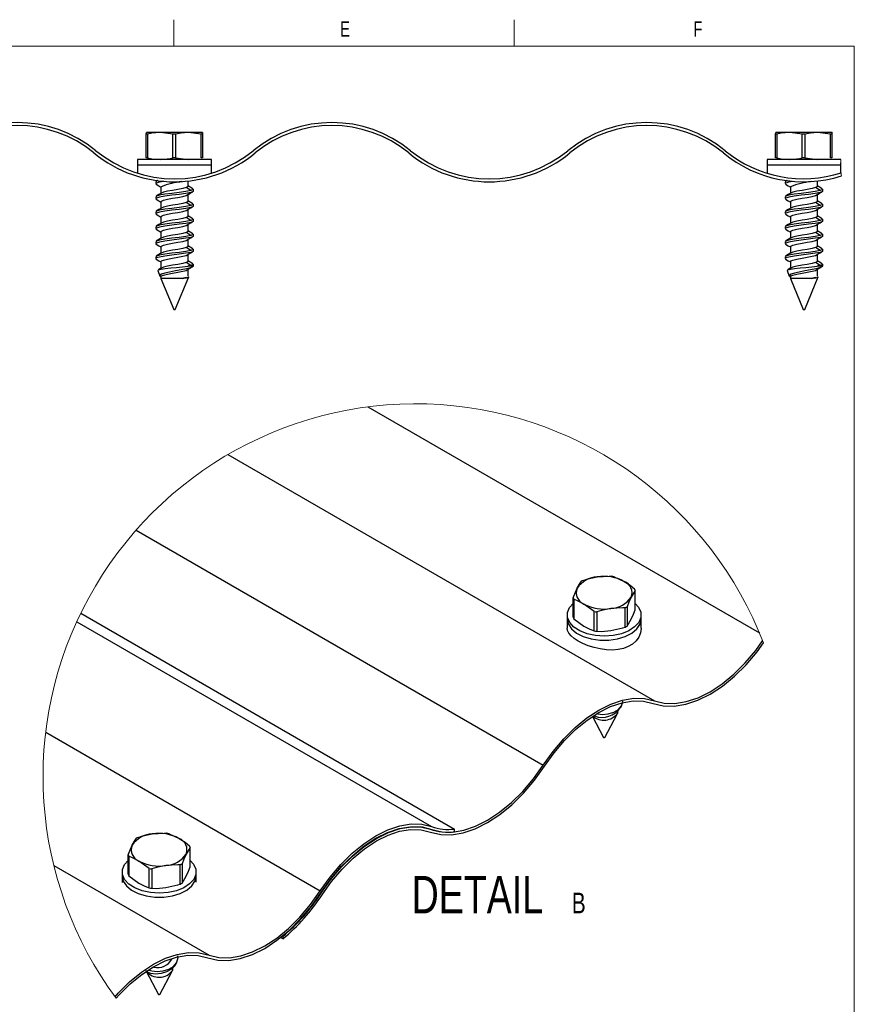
# Model space of a CAD drawing. Header units: inches. Extents: x -14.6 to 29, y 0.4 to 25.5.
# Tile 8 of 12: x 8.7 to 14.3, y 4.1 to 10.7. Entities that reach past the tile are written whole.
import ezdxf

# ---------------------------------------------------------------- set-up
doc = ezdxf.new("R2010")
doc.units = ezdxf.units.IN
doc.header["$MEASUREMENT"] = 0
doc.layers.add('FORMAT', color=7, linetype='Continuous')
doc.styles.add('SLDTEXTSTYLE0', font='TXT', dxfattribs={"width": 0.7})
doc.styles.add('SLDTEXTSTYLE3', font='TXT', dxfattribs={"width": 0.75})

# ---------------------------------------------------------------- blocks, each defined once
blk = doc.blocks.new('SW_NOTE_4')
at = {"layer": 'FORMAT', "color": 0, "attachment_point": 2, "style": 'SLDTEXTSTYLE3'}
for s, insert, char_height in [('DETAIL', (0.5117, 0.3223), 0.25), ('B', (1.1885, 0.2105), 0.1378)]:
    blk.add_mtext(s, dxfattribs=dict(at, insert=insert, char_height=char_height))

msp = doc.modelspace()

# ---------------------------------------------------------------- linework, layer by layer
at = {"color": 7, "linetype": 'Continuous', "lineweight": 18}
for p, q in [((9.70958494, 10.69394495), (9.70958494, 10.51707317)), ((11.98041827, 10.69394495), (11.98041827, 10.51707317)), ((14.2512516, 10.51707317), (0.6262516, 10.51707317)), ((14.2512516, 10.51707317), (14.2512516, 0.51707317))]:
    msp.add_line(p, q, dxfattribs=at)
at = {"color": 7, "linetype": 'Continuous', "lineweight": 25}
for p, q in [((9.52603318, 9.93012277), (9.52757081, 9.94131712)), ((9.53477881, 9.93012277), (9.52603318, 9.93012277)), ((9.52603318, 9.77151145), (9.52603318, 9.93012277)), ((9.618758, 9.94131712), (9.52757081, 9.94131712)), ((9.53477881, 9.93012277), (9.53477881, 9.77151145)), ((9.80623514, 9.94131712), (9.618758, 9.94131712)), ((9.72071802, 9.93012277), (9.70273748, 9.93012277)), ((9.70273748, 9.77151145), (9.70273748, 9.93012277)), ((9.72071802, 9.93012277), (9.72071802, 9.77151145)), ((9.89175197, 9.93012277), (9.80623514, 9.94131712)), ((9.90252451, 9.94131712), (9.80623514, 9.94131712)), ((9.89175197, 9.77151145), (9.89175197, 9.93012277)), ((9.90098687, 9.93012277), (9.89175197, 9.93012277)), ((9.90098687, 9.93012277), (9.90098687, 9.77151145)), ((9.90406214, 9.93012277), (9.90252451, 9.94131712)), ((9.90406214, 9.77151145), (9.90406214, 9.93012277)), ((13.7260334, 9.93012277), (13.72757104, 9.94131712)), ((13.73477874, 9.93012277), (13.7260334, 9.93012277)), ((13.7260334, 9.77151145), (13.7260334, 9.93012277)), ((13.81875793, 9.94131712), (13.72757104, 9.94131712)), ((13.73477874, 9.93012277), (13.73477874, 9.77151145)), ((14.00623507, 9.94131712), (13.81875793, 9.94131712)), ((13.92071825, 9.93012277), (13.90273771, 9.93012277)), ((13.90273771, 9.77151145), (13.90273771, 9.93012277)), ((13.92071825, 9.93012277), (13.92071825, 9.77151145)), ((14.0917519, 9.93012277), (14.00623507, 9.94131712)), ((14.10252474, 9.94131712), (14.00623507, 9.94131712)), ((14.0917519, 9.77151145), (14.0917519, 9.93012277)), ((14.1009871, 9.93012277), (14.0917519, 9.93012277)), ((14.1009871, 9.93012277), (14.1009871, 9.77151145)), ((14.10406237, 9.93012277), (14.10252474, 9.94131712)), ((14.10406237, 9.77151145), (14.10406237, 9.93012277)), ((9.46869568, 9.76031712), (9.46869568, 9.72675045)), ((9.58853504, 9.76031712), (9.46869568, 9.76031712)), ((9.46869568, 9.72675045), (9.92643324, 9.72675045)), ((9.46869568, 9.72665044), (9.46869568, 9.6701383)), ((9.46869568, 9.72665044), (9.92643324, 9.72665044)), ((9.53477881, 9.77151145), (9.52603318, 9.77151145)), ((9.96139993, 9.76031712), (9.58853504, 9.76031712)), ((9.72071802, 9.77151145), (9.70273748, 9.77151145)), ((9.72071802, 9.77151145), (9.80623514, 9.76031712)), ((9.80579778, 9.72665044), (9.80579778, 9.72675045)), ((9.90098687, 9.77151145), (9.89175197, 9.77151145)), ((9.92643324, 9.72675045), (9.96139993, 9.72675045)), ((9.92643324, 9.72665044), (9.96139993, 9.72665044)), ((9.96139993, 9.72675045), (9.96139993, 9.76031712)), ((9.96139993, 9.6701383), (9.96139993, 9.72665044)), ((13.66869561, 9.76031712), (13.66869561, 9.72675045)), ((13.78853498, 9.76031712), (13.66869561, 9.76031712)), ((13.66869561, 9.72675045), (14.12643347, 9.72675045)), ((13.66869561, 9.72665044), (13.66869561, 9.6701383)), ((13.66869561, 9.72665044), (14.12643347, 9.72665044)), ((13.73477874, 9.77151145), (13.7260334, 9.77151145)), ((14.16034183, 9.76031712), (13.78853498, 9.76031712)), ((13.92071825, 9.77151145), (13.90273771, 9.77151145)), ((13.92071825, 9.77151145), (14.00623507, 9.76031712)), ((14.00579743, 9.72665044), (14.00579743, 9.72675045)), ((14.1009871, 9.77151145), (14.0917519, 9.77151145)), ((14.12643347, 9.72675045), (14.16139958, 9.72675045)), ((14.12643347, 9.72665044), (14.16139958, 9.72665044)), ((14.16139958, 9.72675045), (14.16139958, 9.73882794)), ((14.16139958, 9.6701383), (14.16139958, 9.72665044)), ((9.58954762, 9.61264168), (9.58954762, 9.60014168)), ((9.59094739, 9.59767751), (9.59432479, 9.59642012)), ((9.59339875, 9.61660253), (9.59140791, 9.61551693)), ((9.60138671, 9.62095778), (9.59423034, 9.61705585)), ((9.80579778, 9.58270461), (9.80579778, 9.61752904)), ((13.78954755, 9.61264168), (13.78954755, 9.60014168)), ((13.79094732, 9.59767751), (13.79432472, 9.59642012)), ((13.79339897, 9.61660253), (13.79140785, 9.61551693)), ((13.80138693, 9.62095778), (13.79423027, 9.61705585)), ((14.00579743, 9.58270461), (14.00579743, 9.61752904)), ((9.62429783, 9.58007876), (9.62429783, 9.53520737)), ((9.82273466, 9.55406711), (9.79291679, 9.57413003)), ((9.79291679, 9.52150419), (9.82273466, 9.54156711)), ((9.79291679, 9.52150419), (9.80140781, 9.52587558)), ((9.80579778, 9.4827046), (9.80579778, 9.52761267)), ((9.8405477, 9.55014168), (9.8405477, 9.56264168)), ((13.82429776, 9.58007876), (13.82429776, 9.53520737)), ((14.02273488, 9.55406711), (13.99291672, 9.57413003)), ((13.99291672, 9.52150419), (14.02273488, 9.54156711)), ((13.99291672, 9.52150419), (14.00140804, 9.52587558)), ((14.00579743, 9.4827046), (14.00579743, 9.52761267)), ((14.04054764, 9.55014168), (14.04054764, 9.56264168)), ((9.58954762, 9.51264168), (9.58954762, 9.50014168)), ((9.59094739, 9.49767751), (9.59334272, 9.49678576)), ((9.62429783, 9.48007876), (9.62429783, 9.43520737)), ((9.82273466, 9.45406711), (9.79291679, 9.47413004)), ((9.8405477, 9.45014169), (9.8405477, 9.46264169)), ((13.78954755, 9.51264168), (13.78954755, 9.50014168)), ((13.79094732, 9.49767751), (13.79334265, 9.49678576)), ((13.82429776, 9.48007876), (13.82429776, 9.43520737)), ((14.02273488, 9.45406711), (13.99291672, 9.47413004)), ((14.04054764, 9.45014169), (14.04054764, 9.46264169)), ((9.58954762, 9.41264168), (9.58954762, 9.40014168)), ((9.59094739, 9.39767751), (9.59334272, 9.39678575)), ((9.79291679, 9.42150419), (9.82273466, 9.44156711)), ((9.80579778, 9.38270461), (9.80579778, 9.42945532)), ((9.83867831, 9.44890864), (9.84054272, 9.45001208)), ((13.78954755, 9.41264168), (13.78954755, 9.40014168)), ((13.79094732, 9.39767751), (13.79334265, 9.39678575)), ((13.99291672, 9.42150419), (14.02273488, 9.44156711)), ((14.00579743, 9.38270461), (14.00579743, 9.42945532)), ((14.03867854, 9.44890864), (14.04054236, 9.45001208)), ((9.62429783, 9.38007876), (9.62429783, 9.33520736)), ((9.82273466, 9.35406712), (9.79291679, 9.37413003)), ((9.79291679, 9.3215042), (9.82273466, 9.34156712)), ((9.80579778, 9.2827046), (9.80579778, 9.32945531)), ((9.83867831, 9.34890864), (9.84054272, 9.35001209)), ((9.8405477, 9.35014169), (9.8405477, 9.36264169)), ((13.82429776, 9.38007876), (13.82429776, 9.33520736)), ((14.02273488, 9.35406712), (13.99291672, 9.37413003)), ((13.99291672, 9.3215042), (14.02273488, 9.34156712)), ((14.00579743, 9.2827046), (14.00579743, 9.32945531)), ((14.03867854, 9.34890864), (14.04054236, 9.35001209)), ((14.04054764, 9.35014169), (14.04054764, 9.36264169)), ((9.58954762, 9.31264169), (9.58954762, 9.30014169)), ((9.59094739, 9.29767752), (9.59334272, 9.29678576)), ((9.62429783, 9.28007875), (9.62429783, 9.23520737)), ((9.82273466, 9.25406713), (9.79291679, 9.27413005)), ((9.8405477, 9.25014168), (9.8405477, 9.26264168)), ((13.78954755, 9.31264169), (13.78954755, 9.30014169)), ((13.79094732, 9.29767752), (13.79334265, 9.29678576)), ((13.82429776, 9.28007875), (13.82429776, 9.23520737)), ((14.02273488, 9.25406713), (13.99291672, 9.27413005)), ((14.04054764, 9.25014168), (14.04054764, 9.26264168)), ((9.58954762, 9.21264168), (9.58954762, 9.20014168)), ((9.59094739, 9.19767753), (9.59334272, 9.19678577)), ((9.79291679, 9.2215042), (9.82273466, 9.24156713)), ((9.80579778, 9.18270461), (9.80579778, 9.22945532)), ((9.83867831, 9.24890863), (9.84054272, 9.2500121)), ((13.78954755, 9.21264168), (13.78954755, 9.20014168)), ((13.79094732, 9.19767753), (13.79334265, 9.19678577)), ((13.99291672, 9.2215042), (14.02273488, 9.24156713)), ((14.00579743, 9.18270461), (14.00579743, 9.22945532)), ((14.03867854, 9.24890863), (14.04054236, 9.2500121)), ((9.62429783, 9.18007876), (9.62429783, 9.13520738)), ((9.82273466, 9.1540671), (9.79291679, 9.17413003)), ((9.79291679, 9.12150418), (9.82273466, 9.1415671)), ((9.83867831, 9.14890864), (9.84054272, 9.15001207)), ((9.8405477, 9.15014169), (9.8405477, 9.16264168)), ((13.82429776, 9.18007876), (13.82429776, 9.13520738)), ((14.02273488, 9.1540671), (13.99291672, 9.17413003)), ((13.99291672, 9.12150418), (14.02273488, 9.1415671)), ((14.03867854, 9.14890864), (14.04054236, 9.15001207)), ((14.04054764, 9.15014169), (14.04054764, 9.16264168)), ((9.58954762, 9.11264169), (9.58954762, 9.10014169)), ((9.59094739, 9.0976775), (9.59334272, 9.09678578)), ((9.62429783, 9.08007877), (9.62429783, 9.03520735)), ((9.82273466, 9.05406711), (9.79291679, 9.07413003)), ((9.80579778, 9.08270462), (9.80579778, 9.12945532)), ((13.78954755, 9.11264169), (13.78954755, 9.10014169)), ((13.79094732, 9.0976775), (13.79334265, 9.09678578)), ((13.82429776, 9.08007877), (13.82429776, 9.03520735)), ((14.02273488, 9.05406711), (13.99291672, 9.07413003)), ((14.00579743, 9.08270462), (14.00579743, 9.12945532)), ((9.60248141, 9.02000505), (9.61757852, 8.9835573)), ((9.79291679, 9.02150419), (9.81822089, 9.03852997)), ((9.80579778, 8.98270463), (9.80579778, 9.0294553)), ((9.82273466, 9.05406711), (9.80882994, 9.05122984)), ((9.80882994, 9.05122984), (9.8405477, 9.05122984)), ((9.83681625, 9.04780646), (9.84054272, 9.05001208)), ((9.83979854, 9.04942117), (9.8405477, 9.05122984)), ((9.8405477, 9.05122984), (9.8405477, 9.06264169)), ((13.80248164, 9.02000505), (13.81757875, 8.9835573)), ((13.99291672, 9.02150419), (14.01822054, 9.03852997)), ((14.00579743, 8.98270463), (14.00579743, 9.0294553)), ((14.02273488, 9.05406711), (14.00882987, 9.05122984)), ((14.00882987, 9.05122984), (14.04054764, 9.05122984)), ((14.03681648, 9.04780646), (14.04054236, 9.05001208)), ((14.03979847, 9.04942117), (14.04054764, 9.05122984)), ((14.04054764, 9.05122984), (14.04054764, 9.06264169)), ((9.62429783, 8.98007874), (9.62429783, 8.9673359)), ((9.62429783, 8.9673359), (9.71004756, 8.76031712)), ((9.76631704, 8.9673359), (9.62429783, 8.9673359)), ((9.72004776, 8.76031712), (9.81073159, 8.97924759)), ((9.79291679, 8.97413001), (9.76631704, 8.9673359)), ((9.79486567, 8.97281882), (9.79291679, 8.97413001)), ((13.82429776, 8.98007874), (13.82429776, 8.9673359)), ((13.82429776, 8.9673359), (13.91004749, 8.76031712)), ((13.96631698, 8.9673359), (13.82429776, 8.9673359)), ((13.9200477, 8.76031712), (14.01073182, 8.97924759)), ((13.99291672, 8.97413001), (13.96631698, 8.9673359)), ((13.99486561, 8.97281882), (13.99291672, 8.97413001)), ((9.71004756, 8.76031712), (9.72004776, 8.76031712)), ((13.91004749, 8.76031712), (13.9200477, 8.76031712)), ((11.0054873, 8.11102676), (13.61816773, 6.6027585)), ((10.0713558, 7.79306091), (12.9176794, 6.14991339)), ((9.45873738, 7.28948966), (12.17521672, 5.72129967)), ((12.64834267, 6.97810057), (12.71645271, 6.94666733)), ((12.37466348, 6.83751632), (12.40147736, 6.90099527)), ((12.37466348, 6.70800411), (12.37466348, 6.83751632)), ((12.78894275, 6.88688434), (12.76213005, 6.84168689)), ((12.78894275, 6.75737154), (12.78894275, 6.88688434)), ((12.37904466, 6.82744807), (12.37904466, 6.69793527)), ((12.51526357, 6.7463001), (12.44715353, 6.79601483)), ((12.72240261, 6.64147102), (12.72240261, 6.77098381)), ((12.73531617, 6.77820853), (12.73531617, 6.64869573)), ((9.08906069, 6.73526972), (11.58384947, 5.295059)), ((12.33545114, 6.72354708), (12.33545114, 6.69613833)), ((12.51526357, 6.6167873), (12.51526357, 6.7463001)), ((12.5325583, 6.74345597), (12.5325583, 6.61394317)), ((12.8281551, 6.69613833), (12.8281551, 6.72354708)), ((9.06205556, 6.67807859), (11.4300425, 5.31106895)), ((12.33545114, 6.69605679), (12.33545114, 6.63444107)), ((12.37904466, 6.69793527), (12.44715353, 6.64822054)), ((12.73531617, 6.64869573), (12.76213005, 6.69389318)), ((12.8281551, 6.63444107), (12.8281551, 6.69605679)), ((12.69206878, 6.10498756), (12.69982442, 6.11960595)), ((12.50311736, 6.04546446), (12.57702243, 5.9061609)), ((12.58658381, 5.9061609), (12.66857422, 6.06070354)), ((12.67049612, 6.07838723), (12.67100417, 6.06640763)), ((8.85493294, 5.94042007), (10.687581, 4.88245464)), ((9.67849431, 5.26364395), (9.74660435, 5.23221012)), ((11.58384947, 5.27750555), (11.58384947, 5.295059)), ((9.40481513, 5.1230597), (9.43162783, 5.18653806)), ((9.81909439, 5.17242713), (9.79228052, 5.12722968)), ((9.81909439, 5.04291434), (9.81909439, 5.17242713)), ((9.40481513, 4.99354691), (9.40481513, 5.1230597)), ((9.4091963, 5.11299086), (9.4091963, 4.98347865)), ((9.54541521, 5.03184289), (9.47730517, 5.08155762)), ((9.76546781, 5.06375132), (9.76546781, 4.93423853)), ((8.90915322, 5.05189023), (9.94511832, 4.45384034)), ((9.36560278, 5.00908987), (9.36560278, 4.98168171)), ((9.54541521, 4.90233068), (9.54541521, 5.03184289)), ((9.56270994, 5.02899876), (9.56270994, 4.89948655)), ((9.75255425, 4.9270144), (9.75255425, 5.05652661)), ((9.85830674, 4.98168171), (9.85830674, 5.00908987)), ((9.36560278, 4.98160016), (9.36560278, 4.93926796)), ((9.4091963, 4.98347865), (9.47730517, 4.93376392)), ((9.76546781, 4.93423853), (9.79228052, 4.97943598)), ((9.85830674, 4.94061434), (9.85830674, 4.98160016)), ((10.43751253, 4.56234426), (10.42256678, 4.57097285)), ((10.43751253, 4.57901127), (10.43469187, 4.58063984)), ((10.43751253, 4.57901127), (10.43751253, 4.56234426)), ((9.72222042, 4.39053035), (9.72997606, 4.40514933)), ((9.73367319, 4.45005756), (9.73724008, 4.43433038)), ((9.525362, 4.345909), (9.60717407, 4.19170428)), ((9.61673545, 4.19170428), (9.69872586, 4.34624692)), ((9.70064776, 4.36393002), (9.70115581, 4.35195043))]:
    msp.add_line(p, q, dxfattribs=at)
at = {"color": 8, "linetype": 'Continuous', "lineweight": 25}
msp.add_line((10.68957564, 4.86448525), (10.69029254, 4.86407107), dxfattribs=at)
at = {"color": 7, "linetype": 'Continuous', "lineweight": 25, "flags": 128}
for points in [[(9.618758, 9.94131712), (9.56271291, 9.93616401), (9.53477881, 9.93012277)], [(9.70273748, 9.93012277), (9.68807861, 9.9335467), (9.618758, 9.94131712)], [(9.80623514, 9.94131712), (9.75806127, 9.93761573), (9.72071802, 9.93012277)], [(9.90252451, 9.94131712), (9.9016583, 9.93761573), (9.90098687, 9.93012277)], [(13.81875793, 9.94131712), (13.76271255, 9.93616401), (13.73477874, 9.93012277)], [(13.90273771, 9.93012277), (13.88807884, 9.9335467), (13.81875793, 9.94131712)], [(14.00623507, 9.94131712), (13.9580615, 9.93761573), (13.92071825, 9.93012277)], [(14.10252474, 9.94131712), (14.10165824, 9.93761573), (14.1009871, 9.93012277)], [(9.53477881, 9.77151145), (9.56271291, 9.76547021), (9.618758, 9.76031712)], [(9.618758, 9.76031712), (9.68807861, 9.76808752), (9.70273748, 9.77151145)], [(13.73477874, 9.77151145), (13.76271255, 9.76547021), (13.81875793, 9.76031712)], [(13.81875793, 9.76031712), (13.88807884, 9.76808752), (13.90273771, 9.77151145)], [(9.60291026, 9.62011706), (9.59346944, 9.61678752), (9.59188751, 9.61264168)], [(9.64452821, 9.61561129), (9.61199088, 9.60970806), (9.59346944, 9.60428752), (9.59188751, 9.60014168)], [(9.5927367, 9.59642277), (9.61085628, 9.58566724), (9.62429783, 9.57760257)], [(13.80291049, 9.62011706), (13.79346937, 9.61678752), (13.79188774, 9.61264168)], [(13.84452814, 9.61561129), (13.81199081, 9.60970806), (13.79346937, 9.60428752), (13.79188774, 9.60014168)], [(13.79273663, 9.59642277), (13.81085621, 9.58566724), (13.82429776, 9.57760257)], [(9.82273466, 9.55406711), (9.79016301, 9.54795671), (9.74506529, 9.5413467), (9.69720323, 9.53550581), (9.65059779, 9.52906711), (9.6139996, 9.52262842), (9.59346944, 9.51678753), (9.59188751, 9.51264168)], [(9.82273466, 9.54156711), (9.79016301, 9.53545672), (9.74506529, 9.5288467), (9.69720323, 9.52300581), (9.65059779, 9.51656712), (9.6139996, 9.51012841), (9.59346944, 9.50428753), (9.59188751, 9.50014168)], [(9.62843378, 9.53768688), (9.61052863, 9.52695276), (9.59242694, 9.51620548)], [(9.79291679, 9.57413003), (9.76936415, 9.56801964), (9.73675349, 9.56140963), (9.70214437, 9.55556873), (9.66844369, 9.54913003), (9.64197917, 9.54269134), (9.62849685, 9.53738684)], [(9.80410586, 9.58270461), (9.8047855, 9.58024043), (9.79291679, 9.57413003)], [(9.80249958, 9.52563809), (9.81999818, 9.53611463), (9.83764931, 9.54659542)], [(9.83745571, 9.56633223), (9.81992455, 9.57673986), (9.80579778, 9.585192)], [(9.83820781, 9.56264168), (9.83914823, 9.56017751), (9.82273466, 9.55406711)], [(9.83820781, 9.55014168), (9.83914823, 9.54767751), (9.82273466, 9.54156711)], [(14.02273488, 9.55406711), (13.99016294, 9.54795671), (13.94506522, 9.5413467), (13.89720316, 9.53550581), (13.85059773, 9.52906711), (13.81399954, 9.52262842), (13.79346937, 9.51678753), (13.79188774, 9.51264168)], [(14.02273488, 9.54156711), (13.99016294, 9.53545672), (13.94506522, 9.5288467), (13.89720316, 9.52300581), (13.85059773, 9.51656712), (13.81399954, 9.51012841), (13.79346937, 9.50428753), (13.79188774, 9.50014168)], [(13.82843371, 9.53768688), (13.81052827, 9.52695276), (13.79242688, 9.51620548)], [(13.99291672, 9.57413003), (13.96936409, 9.56801964), (13.93675342, 9.56140963), (13.90214401, 9.55556873), (13.86844333, 9.54913003), (13.84197911, 9.54269134), (13.82849707, 9.53738684)], [(14.0041055, 9.58270461), (14.00478544, 9.58024043), (13.99291672, 9.57413003)], [(14.00249981, 9.52563809), (14.01999812, 9.53611463), (14.03764895, 9.54659542)], [(14.03745535, 9.56633223), (14.01992478, 9.57673986), (14.00579743, 9.585192)], [(14.03820804, 9.56264168), (14.03914787, 9.56017751), (14.02273488, 9.55406711)], [(14.03820804, 9.55014168), (14.03914787, 9.54767751), (14.02273488, 9.54156711)], [(9.59214681, 9.49678295), (9.60996045, 9.4862011), (9.62429783, 9.4776125)], [(9.62598976, 9.48007876), (9.62713345, 9.4842246), (9.64197917, 9.4900655), (9.66844369, 9.49650419), (9.70214437, 9.50294289), (9.73675349, 9.50878378), (9.76936415, 9.5153938), (9.79291679, 9.52150419)], [(9.79291679, 9.47413004), (9.76936415, 9.46801963), (9.73675349, 9.46140963), (9.70214437, 9.45556873), (9.66844369, 9.44913004), (9.64197917, 9.44269134), (9.62849685, 9.43738683)], [(9.80410586, 9.4827046), (9.8047855, 9.48024044), (9.79291679, 9.47413004)], [(9.83733134, 9.46640427), (9.81961304, 9.47692596), (9.80579778, 9.48520716)], [(9.83820781, 9.46264169), (9.83914823, 9.46017751), (9.82273466, 9.45406711)], [(13.79214704, 9.49678295), (13.80996038, 9.4862011), (13.82429776, 9.4776125)], [(13.82598969, 9.48007876), (13.82713368, 9.4842246), (13.84197911, 9.4900655), (13.86844333, 9.49650419), (13.90214401, 9.50294289), (13.93675342, 9.50878378), (13.96936409, 9.5153938), (13.99291672, 9.52150419)], [(13.99291672, 9.47413004), (13.96936409, 9.46801963), (13.93675342, 9.46140963), (13.90214401, 9.45556873), (13.86844333, 9.44913004), (13.84197911, 9.44269134), (13.82849707, 9.43738683)], [(14.0041055, 9.4827046), (14.00478544, 9.48024044), (13.99291672, 9.47413004)], [(14.03733098, 9.46640427), (14.01961327, 9.47692596), (14.00579743, 9.48520716)], [(14.03820804, 9.46264169), (14.03914787, 9.46017751), (14.02273488, 9.45406711)], [(9.82273466, 9.45406711), (9.79016301, 9.44795672), (9.74506529, 9.44134671), (9.69720323, 9.43550582), (9.65059779, 9.42906711), (9.6139996, 9.42262841), (9.59346944, 9.41678752), (9.59188751, 9.41264168)], [(9.82273466, 9.44156711), (9.79016301, 9.43545672), (9.74506529, 9.42884671), (9.69720323, 9.42300582), (9.65059779, 9.41656711), (9.6139996, 9.41012841), (9.59346944, 9.40428752), (9.59188751, 9.40014168)], [(9.59214681, 9.39678294), (9.60996045, 9.3862011), (9.62429783, 9.37761249)], [(9.62843378, 9.43768689), (9.61052863, 9.42695277), (9.59242694, 9.41620548)], [(9.62598976, 9.38007876), (9.62713345, 9.38422459), (9.64197917, 9.39006549), (9.66844369, 9.39650419), (9.70214437, 9.40294289), (9.73675349, 9.40878379), (9.76936415, 9.41539379), (9.79291679, 9.42150419)], [(9.79291679, 9.42150419), (9.8047855, 9.4276146), (9.80428098, 9.42944402)], [(9.80572005, 9.4294093), (9.82313828, 9.43971066), (9.83227609, 9.4451192)], [(9.83820781, 9.45014169), (9.83914823, 9.44767751), (9.82273466, 9.44156711)], [(14.02273488, 9.45406711), (13.99016294, 9.44795672), (13.94506522, 9.44134671), (13.89720316, 9.43550582), (13.85059773, 9.42906711), (13.81399954, 9.42262841), (13.79346937, 9.41678752), (13.79188774, 9.41264168)], [(14.02273488, 9.44156711), (13.99016294, 9.43545672), (13.94506522, 9.42884671), (13.89720316, 9.42300582), (13.85059773, 9.41656711), (13.81399954, 9.41012841), (13.79346937, 9.40428752), (13.79188774, 9.40014168)], [(13.79214704, 9.39678294), (13.80996038, 9.3862011), (13.82429776, 9.37761249)], [(13.82843371, 9.43768689), (13.81052827, 9.42695277), (13.79242688, 9.41620548)], [(13.82598969, 9.38007876), (13.82713368, 9.38422459), (13.84197911, 9.39006549), (13.86844333, 9.39650419), (13.90214401, 9.40294289), (13.93675342, 9.40878379), (13.96936409, 9.41539379), (13.99291672, 9.42150419)], [(13.99291672, 9.42150419), (14.00478544, 9.4276146), (14.00428091, 9.42944402)], [(14.00571999, 9.4294093), (14.02313851, 9.43971066), (14.03227632, 9.4451192)], [(14.03820804, 9.45014169), (14.03914787, 9.44767751), (14.02273488, 9.44156711)], [(9.82273466, 9.35406712), (9.79016301, 9.34795671), (9.74506529, 9.3413467), (9.69720323, 9.33550581), (9.65059779, 9.32906712), (9.6139996, 9.32262842), (9.59346944, 9.31678752), (9.59188751, 9.31264169)], [(9.82273466, 9.34156712), (9.79016301, 9.33545671), (9.74506529, 9.3288467), (9.69720323, 9.32300581), (9.65059779, 9.3165671), (9.6139996, 9.31012842), (9.59346944, 9.30428752), (9.59188751, 9.30014169)], [(9.62843378, 9.33768688), (9.61052863, 9.32695276), (9.59242694, 9.31620547)], [(9.79291679, 9.37413003), (9.76936415, 9.36801963), (9.73675349, 9.36140963), (9.70214437, 9.35556873), (9.66844369, 9.34913003), (9.64197917, 9.34269134), (9.62849685, 9.33738684)], [(9.80410586, 9.38270461), (9.8047855, 9.38024044), (9.79291679, 9.37413003)], [(9.79291679, 9.3215042), (9.8047855, 9.32761459), (9.80428098, 9.32944403)], [(9.80572005, 9.32940931), (9.82313828, 9.33971067), (9.83227609, 9.3451192)], [(9.83733134, 9.36640427), (9.81961304, 9.37692596), (9.80579778, 9.38520716)], [(9.83820781, 9.36264169), (9.83914823, 9.36017751), (9.82273466, 9.35406712)], [(9.83820781, 9.35014169), (9.83914823, 9.34767751), (9.82273466, 9.34156712)], [(14.02273488, 9.35406712), (13.99016294, 9.34795671), (13.94506522, 9.3413467), (13.89720316, 9.33550581), (13.85059773, 9.32906712), (13.81399954, 9.32262842), (13.79346937, 9.31678752), (13.79188774, 9.31264169)], [(14.02273488, 9.34156712), (13.99016294, 9.33545671), (13.94506522, 9.3288467), (13.89720316, 9.32300581), (13.85059773, 9.3165671), (13.81399954, 9.31012842), (13.79346937, 9.30428752), (13.79188774, 9.30014169)], [(13.82843371, 9.33768688), (13.81052827, 9.32695276), (13.79242688, 9.31620547)], [(13.99291672, 9.37413003), (13.96936409, 9.36801963), (13.93675342, 9.36140963), (13.90214401, 9.35556873), (13.86844333, 9.34913003), (13.84197911, 9.34269134), (13.82849707, 9.33738684)], [(14.0041055, 9.38270461), (14.00478544, 9.38024044), (13.99291672, 9.37413003)], [(13.99291672, 9.3215042), (14.00478544, 9.32761459), (14.00428091, 9.32944403)], [(14.00571999, 9.32940931), (14.02313851, 9.33971067), (14.03227632, 9.3451192)], [(14.03733098, 9.36640427), (14.01961327, 9.37692596), (14.00579743, 9.38520716)], [(14.03820804, 9.36264169), (14.03914787, 9.36017751), (14.02273488, 9.35406712)], [(14.03820804, 9.35014169), (14.03914787, 9.34767751), (14.02273488, 9.34156712)], [(9.59214681, 9.29678295), (9.60996045, 9.28620109), (9.62429783, 9.2776125)], [(9.62598976, 9.28007875), (9.62713345, 9.2842246), (9.64197917, 9.2900655), (9.66844369, 9.2965042), (9.70214437, 9.30294288), (9.73675349, 9.30878378), (9.76936415, 9.31539378), (9.79291679, 9.3215042)], [(9.79291679, 9.27413005), (9.76936415, 9.26801962), (9.73675349, 9.26140962), (9.70214437, 9.25556872), (9.66844369, 9.24913002), (9.64197917, 9.24269135), (9.62849685, 9.23738685)], [(9.80410586, 9.2827046), (9.8047855, 9.28024045), (9.79291679, 9.27413005)], [(9.83733134, 9.26640426), (9.81961304, 9.27692596), (9.80579778, 9.28520715)], [(9.83820781, 9.26264168), (9.83914823, 9.26017752), (9.82273466, 9.25406713)], [(13.79214704, 9.29678295), (13.80996038, 9.28620109), (13.82429776, 9.2776125)], [(13.82598969, 9.28007875), (13.82713368, 9.2842246), (13.84197911, 9.2900655), (13.86844333, 9.2965042), (13.90214401, 9.30294288), (13.93675342, 9.30878378), (13.96936409, 9.31539378), (13.99291672, 9.3215042)], [(13.99291672, 9.27413005), (13.96936409, 9.26801962), (13.93675342, 9.26140962), (13.90214401, 9.25556872), (13.86844333, 9.24913002), (13.84197911, 9.24269135), (13.82849707, 9.23738685)], [(14.0041055, 9.2827046), (14.00478544, 9.28024045), (13.99291672, 9.27413005)], [(14.03733098, 9.26640426), (14.01961327, 9.27692596), (14.00579743, 9.28520715)], [(14.03820804, 9.26264168), (14.03914787, 9.26017752), (14.02273488, 9.25406713)], [(9.82273466, 9.25406713), (9.79016301, 9.2479567), (9.74506529, 9.24134669), (9.69720323, 9.2355058), (9.65059779, 9.22906713), (9.6139996, 9.22262843), (9.59346944, 9.21678753), (9.59188751, 9.21264168)], [(9.82273466, 9.24156713), (9.79016301, 9.2354567), (9.74506529, 9.22884669), (9.69720323, 9.2230058), (9.65059779, 9.21656713), (9.6139996, 9.21012843), (9.59346944, 9.20428753), (9.59188751, 9.20014168)], [(9.59214681, 9.19678294), (9.60996045, 9.1862011), (9.62429783, 9.17761251)], [(9.62843378, 9.23768689), (9.61052863, 9.22695277), (9.59242694, 9.21620546)], [(9.62598976, 9.18007876), (9.62713345, 9.18422461), (9.64197917, 9.1900655), (9.66844369, 9.19650421), (9.70214437, 9.20294287), (9.73675349, 9.20878377), (9.76936415, 9.21539378), (9.79291679, 9.2215042)], [(9.79291679, 9.2215042), (9.8047855, 9.2276146), (9.80428098, 9.22944402)], [(9.80572005, 9.2294093), (9.82313828, 9.23971068), (9.83227609, 9.24511921)], [(9.83820781, 9.25014168), (9.83914823, 9.24767752), (9.82273466, 9.24156713)], [(14.02273488, 9.25406713), (13.99016294, 9.2479567), (13.94506522, 9.24134669), (13.89720316, 9.2355058), (13.85059773, 9.22906713), (13.81399954, 9.22262843), (13.79346937, 9.21678753), (13.79188774, 9.21264168)], [(14.02273488, 9.24156713), (13.99016294, 9.2354567), (13.94506522, 9.22884669), (13.89720316, 9.2230058), (13.85059773, 9.21656713), (13.81399954, 9.21012843), (13.79346937, 9.20428753), (13.79188774, 9.20014168)], [(13.79214704, 9.19678294), (13.80996038, 9.1862011), (13.82429776, 9.17761251)], [(13.82843371, 9.23768689), (13.81052827, 9.22695277), (13.79242688, 9.21620546)], [(13.82598969, 9.18007876), (13.82713368, 9.18422461), (13.84197911, 9.1900655), (13.86844333, 9.19650421), (13.90214401, 9.20294287), (13.93675342, 9.20878377), (13.96936409, 9.21539378), (13.99291672, 9.2215042)], [(13.99291672, 9.2215042), (14.00478544, 9.2276146), (14.00428091, 9.22944402)], [(14.00571999, 9.2294093), (14.02313851, 9.23971068), (14.03227632, 9.24511921)], [(14.03820804, 9.25014168), (14.03914787, 9.24767752), (14.02273488, 9.24156713)], [(9.82273466, 9.1540671), (9.79016301, 9.14795671), (9.74506529, 9.1413467), (9.69720323, 9.1355058), (9.65059779, 9.1290671), (9.6139996, 9.1226284), (9.59346944, 9.1167875), (9.59188751, 9.11264169)], [(9.82273466, 9.1415671), (9.79016301, 9.13545671), (9.74506529, 9.1288467), (9.69720323, 9.12300581), (9.65059779, 9.1165671), (9.6139996, 9.1101284), (9.59346944, 9.10428751), (9.59188751, 9.10014169)], [(9.62843378, 9.1376869), (9.61052863, 9.12695278), (9.59242694, 9.11620546)], [(9.79291679, 9.17413003), (9.76936415, 9.16801963), (9.73675349, 9.16140963), (9.70214437, 9.15556873), (9.66844369, 9.14913003), (9.64197917, 9.14269133), (9.62849685, 9.13738686)], [(9.80410586, 9.18270461), (9.8047855, 9.18024042), (9.79291679, 9.17413003)], [(9.80572005, 9.12940931), (9.82313828, 9.13971065), (9.83227609, 9.14511922)], [(9.83733134, 9.16640426), (9.81961304, 9.17692597), (9.80579778, 9.18520715)], [(9.83820781, 9.16264168), (9.83914823, 9.16017753), (9.82273466, 9.1540671)], [(9.83820781, 9.15014169), (9.83914823, 9.14767749), (9.82273466, 9.1415671)], [(14.02273488, 9.1540671), (13.99016294, 9.14795671), (13.94506522, 9.1413467), (13.89720316, 9.1355058), (13.85059773, 9.1290671), (13.81399954, 9.1226284), (13.79346937, 9.1167875), (13.79188774, 9.11264169)], [(14.02273488, 9.1415671), (13.99016294, 9.13545671), (13.94506522, 9.1288467), (13.89720316, 9.12300581), (13.85059773, 9.1165671), (13.81399954, 9.1101284), (13.79346937, 9.10428751), (13.79188774, 9.10014169)], [(13.82843371, 9.1376869), (13.81052827, 9.12695278), (13.79242688, 9.11620546)], [(13.99291672, 9.17413003), (13.96936409, 9.16801963), (13.93675342, 9.16140963), (13.90214401, 9.15556873), (13.86844333, 9.14913003), (13.84197911, 9.14269133), (13.82849707, 9.13738686)], [(14.0041055, 9.18270461), (14.00478544, 9.18024042), (13.99291672, 9.17413003)], [(14.00571999, 9.12940931), (14.02313851, 9.13971065), (14.03227632, 9.14511922)], [(14.03733098, 9.16640426), (14.01961327, 9.17692597), (14.00579743, 9.18520715)], [(14.03820804, 9.16264168), (14.03914787, 9.16017753), (14.02273488, 9.1540671)], [(14.03820804, 9.15014169), (14.03914787, 9.14767749), (14.02273488, 9.1415671)], [(9.59214681, 9.09678295), (9.60996045, 9.08620111), (9.62429783, 9.07761252)], [(9.62598976, 9.08007877), (9.62713345, 9.08422462), (9.64197917, 9.09006548), (9.66844369, 9.09650418), (9.70214437, 9.10294288), (9.73675349, 9.10878378), (9.76936415, 9.11539378), (9.79291679, 9.12150418)], [(9.79291679, 9.07413003), (9.76936415, 9.06801964), (9.73675349, 9.06140963), (9.70214437, 9.05556874), (9.66844369, 9.04913004), (9.64197917, 9.04269133), (9.62849685, 9.03738683)], [(9.79291679, 9.12150418), (9.8047855, 9.12761461), (9.80428098, 9.12944403)], [(9.80410586, 9.08270462), (9.8047855, 9.08024043), (9.79291679, 9.07413003)], [(9.83733134, 9.06640427), (9.81961304, 9.07692594), (9.80579778, 9.08520716)], [(13.79214704, 9.09678295), (13.80996038, 9.08620111), (13.82429776, 9.07761252)], [(13.82598969, 9.08007877), (13.82713368, 9.08422462), (13.84197911, 9.09006548), (13.86844333, 9.09650418), (13.90214401, 9.10294288), (13.93675342, 9.10878378), (13.96936409, 9.11539378), (13.99291672, 9.12150418)], [(13.99291672, 9.07413003), (13.96936409, 9.06801964), (13.93675342, 9.06140963), (13.90214401, 9.05556874), (13.86844333, 9.04913004), (13.84197911, 9.04269133), (13.82849707, 9.03738683)], [(13.99291672, 9.12150418), (14.00478544, 9.12761461), (14.00428091, 9.12944403)], [(14.0041055, 9.08270462), (14.00478544, 9.08024043), (13.99291672, 9.07413003)], [(14.03733098, 9.06640427), (14.01961327, 9.07692594), (14.00579743, 9.08520716)], [(9.60272546, 9.0201061), (9.60236467, 9.0203224), (9.60754253, 9.02472781), (9.62488947, 9.02874558), (9.65285672, 9.03313204), (9.6890422, 9.03758274), (9.72874705, 9.04161984), (9.7681043, 9.04594631), (9.80322968, 9.05043172), (9.80882994, 9.05122984)], [(9.62843378, 9.03768687), (9.61052863, 9.02695275), (9.60550477, 9.02396999)], [(9.81822089, 9.03852997), (9.79433093, 9.03258399), (9.7598808, 9.02524997), (9.72093245, 9.01794719), (9.68228358, 9.01073447), (9.65117829, 9.00326757), (9.62874295, 8.99594451), (9.61765038, 8.98867206), (9.61941594, 8.98119346), (9.62429783, 8.97843242)], [(9.62598976, 8.98007874), (9.62713345, 8.98422459), (9.64197917, 8.99006548), (9.66844369, 8.99650419), (9.70214437, 9.00294289), (9.73675349, 9.00878379), (9.76936415, 9.01539379), (9.79291679, 9.02150419)], [(9.79291679, 9.02150419), (9.8047855, 9.02761458), (9.80428098, 9.02944404)], [(9.80572005, 9.02940932), (9.82313828, 9.03971066), (9.82574745, 9.04125504)], [(9.83859501, 9.04955973), (9.83273603, 9.04378523), (9.81822089, 9.03852997)], [(9.83820781, 9.06264169), (9.83914823, 9.0601775), (9.82273466, 9.05406711)], [(13.80272511, 9.0201061), (13.8023649, 9.0203224), (13.80754217, 9.02472781), (13.8248897, 9.02874558), (13.85285695, 9.03313204), (13.88904213, 9.03758274), (13.92874728, 9.04161984), (13.96810394, 9.04594631), (14.00322962, 9.05043172), (14.00882987, 9.05122984)], [(13.82843371, 9.03768687), (13.81052827, 9.02695275), (13.8055047, 9.02396999)], [(14.01822054, 9.03852997), (13.99433116, 9.03258399), (13.95988073, 9.02524997), (13.92093238, 9.01794719), (13.88228381, 9.01073447), (13.85117852, 9.00326757), (13.82874288, 8.99594451), (13.81765032, 8.98867206), (13.81941558, 8.98119346), (13.82429776, 8.97843242)], [(13.82598969, 8.98007874), (13.82713368, 8.98422459), (13.84197911, 8.99006548), (13.86844333, 8.99650419), (13.90214401, 9.00294289), (13.93675342, 9.00878379), (13.96936409, 9.01539379), (13.99291672, 9.02150419)], [(13.99291672, 9.02150419), (14.00478544, 9.02761458), (14.00428091, 9.02944404)], [(14.00571999, 9.02940932), (14.02313851, 9.03971066), (14.02574738, 9.04125504)], [(14.03859523, 9.04955973), (14.03273626, 9.04378523), (14.01822054, 9.03852997)], [(14.03820804, 9.06264169), (14.03914787, 9.0601775), (14.02273488, 9.05406711)], [(9.76631704, 8.9673359), (9.79107878, 8.97199442), (9.79486567, 8.97281882)], [(9.79486567, 8.97281882), (9.80846591, 8.97737739), (9.80956385, 8.97973121)], [(13.96631698, 8.9673359), (13.99107872, 8.97199442), (13.99486561, 8.97281882)], [(13.99486561, 8.97281882), (14.00846614, 8.97737739), (14.00956378, 8.97973121)], [(12.44120362, 6.95341685), (12.47277766, 6.96292837), (12.53612637, 6.97632123)], [(12.53612637, 6.97632123), (12.61447949, 6.98133776), (12.63104794, 6.98094469)], [(12.40147736, 6.90099527), (12.41658151, 6.92858237), (12.42829006, 6.94619272)], [(12.71645271, 6.94666733), (12.75482027, 6.92078859), (12.78456158, 6.8969526)], [(12.76213005, 6.84168689), (12.74702473, 6.80805485), (12.73531617, 6.77820853)], [(12.64181784, 6.58561571), (12.58289372, 6.58133251), (12.52390624, 6.58531417), (12.46828384, 6.59732955), (12.41925902, 6.61668053), (12.3796806, 6.64224189), (12.35184945, 6.6725282), (12.33738125, 6.70578009), (12.33711842, 6.74006449), (12.35107506, 6.77338853), (12.37466348, 6.80052977)], [(12.44715353, 6.79601483), (12.40878597, 6.81584863), (12.37904466, 6.82744807)], [(12.62747987, 6.76636035), (12.56413234, 6.75296749), (12.5325583, 6.74345597)], [(12.72240261, 6.77098381), (12.70583416, 6.77137688), (12.62747987, 6.76636035)], [(12.78894275, 6.80052977), (12.81175795, 6.77456596), (12.82622499, 6.74131408), (12.82648781, 6.70703026), (12.81253117, 6.67370563), (12.78516466, 6.64327793), (12.7459793, 6.61751535), (12.69725368, 6.59791504), (12.64181784, 6.58561571)], [(12.76213005, 6.69389318), (12.77723419, 6.72752522), (12.78894275, 6.75737154)], [(12.33545114, 6.69613833), (12.33545348, 6.69550885), (12.34287238, 6.66149313), (12.3641787, 6.62949083), (12.39813105, 6.60136167), (12.44275827, 6.57874065), (12.49546614, 6.56294248), (12.55319113, 6.55488471), (12.61257988, 6.55503665), (12.67017932, 6.56338893), (12.72264314, 6.57945579), (12.76692189, 6.60230384), (12.80044129, 6.63060549), (12.8212548, 6.66271573), (12.8281551, 6.69613833)], [(12.33545114, 6.69605679), (12.33545348, 6.6954273), (12.34287238, 6.66141159), (12.3641787, 6.62940929), (12.39813105, 6.60128012), (12.44275827, 6.5786591), (12.49546614, 6.56286094), (12.55319113, 6.55480316), (12.61257988, 6.55495511), (12.67017932, 6.56330739), (12.72264314, 6.57937424), (12.76692189, 6.6022223), (12.80044129, 6.63052394), (12.8212548, 6.66263419), (12.8281551, 6.69605679)], [(12.82787937, 6.63442523), (12.82812694, 6.63183571), (12.82399099, 6.60292218), (12.81300519, 6.57550229), (12.79476476, 6.54979016), (12.7715213, 6.528864), (12.74212377, 6.5115194), (12.71030451, 6.49963308), (12.67427186, 6.49206869), (12.63661416, 6.48918936), (12.59659927, 6.49065073), (12.55582171, 6.49623339), (12.51458539, 6.50569797), (12.47583416, 6.51803895), (12.43888866, 6.53321349), (12.40815003, 6.54903688), (12.38131386, 6.56642314), (12.36120785, 6.58343569), (12.3463677, 6.60123553), (12.33776962, 6.6191357), (12.33592868, 6.63444928)], [(12.44715353, 6.64822054), (12.48552108, 6.62838674), (12.51526357, 6.6167873)], [(12.62747987, 6.61856664), (12.70583416, 6.63627321), (12.72240261, 6.64147102)], [(12.5325583, 6.61394317), (12.56413234, 6.61358883), (12.62747987, 6.61856664)], [(12.90871993, 6.13210591), (12.97581035, 6.11582552), (13.04878615, 6.11405732), (13.12627453, 6.12683301), (13.20682059, 6.15391324), (13.28890956, 6.19478876), (13.37099853, 6.24869107), (13.45154459, 6.31460759), (13.52903415, 6.39129871), (13.60200995, 6.47732299), (13.64458855, 6.53681559)], [(12.9176794, 6.14991339), (12.98318819, 6.13401725), (13.0544439, 6.13229013), (13.1301066, 6.14476486), (13.20875539, 6.1712068), (13.28890956, 6.21111961), (13.3690649, 6.26375181), (13.44771253, 6.32811485), (13.5233764, 6.40299905), (13.59463211, 6.48699643), (13.63956674, 6.54978077)], [(12.17521672, 5.72129967), (12.24072551, 5.81283094), (12.31198239, 5.89682831), (12.38764509, 5.97171251), (12.46629272, 6.03607556), (12.54644806, 6.08870775), (12.62660223, 6.12862057), (12.70525102, 6.1550625), (12.78091372, 6.16753724), (12.85216943, 6.16581011), (12.9176794, 6.14991339)], [(12.18417502, 5.71383501), (12.24810335, 5.80315809), (12.31764014, 5.88512797), (12.39147716, 5.95820526), (12.46822752, 6.02101482), (12.54644806, 6.0723769), (12.6246686, 6.11132642), (12.70141779, 6.13713007), (12.77525598, 6.14930385), (12.8447916, 6.14761837), (12.90871993, 6.13210591)], [(12.53883556, 6.06242304), (12.56987222, 6.05947038), (12.60873961, 6.06344735), (12.64614035, 6.07503271), (12.67686959, 6.09300503), (12.69803041, 6.11645324), (12.70697228, 6.14363085), (12.70708844, 6.14878759)], [(12.57702243, 5.9061609), (12.5777886, 5.9052856), (12.57923531, 5.9045294), (12.58107273, 5.904151), (12.58302161, 5.90420673), (12.58478394, 5.90468897), (12.58609336, 5.90552378), (12.58658381, 5.9061609)], [(11.43275522, 5.29268537), (11.49826401, 5.27678865), (11.56951972, 5.27506152), (11.64518242, 5.28753626), (11.72383122, 5.31397878), (11.80398538, 5.35389101), (11.88414072, 5.4065232), (11.96278835, 5.47088625), (12.03845222, 5.54577045), (12.10970793, 5.62976782), (12.17521672, 5.72129967)], [(11.42379575, 5.27487731), (11.49088617, 5.2585975), (11.56386197, 5.25682872), (11.64135036, 5.26960441), (11.72189641, 5.29668463), (11.80398538, 5.33756016), (11.88607435, 5.39146247), (11.96662041, 5.45737899), (12.04410997, 5.5340701), (12.11708577, 5.62009439), (12.18417502, 5.71383501)], [(10.687581, 4.88245464), (10.75308979, 4.97398649), (10.8243455, 5.05798387), (10.90000937, 5.13286748), (10.978657, 5.19723053), (11.05881234, 5.24986331), (11.13896651, 5.28977554), (11.2176153, 5.31621747), (11.293278, 5.32869221), (11.36453371, 5.32696508), (11.4300425, 5.31106895)], [(9.47135526, 5.23895964), (9.5029293, 5.24847116), (9.56627801, 5.26186461)], [(9.56627801, 5.26186461), (9.64463113, 5.26688114), (9.66119958, 5.26648749)], [(10.69029254, 4.86407107), (10.75580133, 4.95560233), (10.82705704, 5.03959971), (10.90272091, 5.11448391), (10.98136854, 5.17884695), (11.06152388, 5.23147914), (11.14167805, 5.27139196), (11.22032685, 5.2978339), (11.29598954, 5.31030863), (11.36724525, 5.30858151), (11.43275522, 5.29268537)], [(10.6965393, 4.87499057), (10.76046762, 4.96431306), (10.83000442, 5.04628352), (10.90384143, 5.11936023), (10.9805918, 5.18217038), (11.05881234, 5.23353245), (11.13703287, 5.27248139), (11.21378207, 5.29828563), (11.28761908, 5.31045941), (11.35715588, 5.30877393), (11.42108421, 5.29326088)], [(10.69925084, 4.85660641), (10.76317917, 4.94592948), (10.83271596, 5.02789995), (10.90655298, 5.10097665), (10.98330334, 5.16378622), (11.06152388, 5.21514888), (11.13974442, 5.25409782), (11.21649361, 5.27990147), (11.2903318, 5.29207524), (11.35986742, 5.29038977), (11.42379575, 5.27487731)], [(9.43162783, 5.18653806), (9.44673315, 5.21412575), (9.45844171, 5.23173551)], [(9.74660435, 5.23221012), (9.78497073, 5.20633197), (9.81471322, 5.18249598)], [(9.79228052, 5.12722968), (9.77717637, 5.09359764), (9.76546781, 5.06375132)], [(9.67196831, 4.87115851), (9.61304536, 4.8668753), (9.55405788, 4.87085755), (9.49843548, 4.88287293), (9.44941066, 4.90222332), (9.40983224, 4.92778468), (9.38199992, 4.95807158), (9.36753289, 4.99132288), (9.36727007, 5.02560728), (9.3812267, 5.05893132), (9.40481513, 5.08607256)], [(9.47730517, 5.08155762), (9.43893761, 5.10139142), (9.4091963, 5.11299086)], [(9.81909439, 5.08607256), (9.84190842, 5.06010875), (9.85637663, 5.02685687), (9.85663945, 4.99257305), (9.84268281, 4.95924901), (9.8153163, 4.92882131), (9.77613094, 4.90305814), (9.72740532, 4.88345783), (9.67196831, 4.87115851)], [(9.65763151, 5.05190373), (9.59428398, 5.03851028), (9.56270994, 5.02899876)], [(9.75255425, 5.05652661), (9.73598463, 5.05692025), (9.65763151, 5.05190373)], [(9.79228052, 4.97943598), (9.80738583, 5.01306801), (9.81909439, 5.04291434)], [(9.36560278, 4.98168171), (9.36560512, 4.98105222), (9.37302403, 4.94703592), (9.39432917, 4.91503363), (9.42828269, 4.88690446), (9.47290991, 4.86428344), (9.52561778, 4.84848528), (9.58334277, 4.84042809), (9.64273152, 4.84057945), (9.70033096, 4.84893172), (9.75279479, 4.86499858), (9.79707353, 4.88784722), (9.83059293, 4.91614828), (9.85140645, 4.94825852), (9.85830674, 4.98168171)], [(9.36560278, 4.98160016), (9.36560512, 4.98097009), (9.37302403, 4.94695438), (9.39432917, 4.91495208), (9.42828269, 4.88682291), (9.47290991, 4.86420189), (9.52561778, 4.84840373), (9.58334277, 4.84034654), (9.64273152, 4.8404979), (9.70033096, 4.84885018), (9.75279479, 4.86491703), (9.79707353, 4.88776509), (9.83059293, 4.91606673), (9.85140645, 4.94817698), (9.85830674, 4.98160016)], [(9.47730517, 4.93376392), (9.51567272, 4.91393012), (9.54541521, 4.90233068)], [(9.65763151, 4.90410943), (9.73598463, 4.921816), (9.75255425, 4.9270144)], [(9.56270994, 4.89948655), (9.59428398, 4.89913162), (9.65763151, 4.90410943)], [(9.93616003, 4.43603228), (10.00325045, 4.41975247), (10.07622508, 4.41798369), (10.15371463, 4.43075938), (10.23426069, 4.4578396), (10.31634966, 4.49871513), (10.39843863, 4.55261803), (10.47898469, 4.61853396), (10.55647425, 4.69522566), (10.62945004, 4.78124995), (10.6965393, 4.87499057)], [(9.94511832, 4.45384034), (10.01062829, 4.4379442), (10.081884, 4.43621708), (10.1575467, 4.44869181), (10.23619549, 4.47513375), (10.31634966, 4.51504598), (10.396505, 4.56767876), (10.47515263, 4.6320418), (10.55081533, 4.70692542), (10.62207221, 4.79092279), (10.687581, 4.88245464)], [(9.31809741, 4.17561865), (9.33942132, 4.20075526), (9.41508519, 4.27563888), (9.49373282, 4.34000251), (9.57388816, 4.3926347), (9.65404233, 4.43254693), (9.73269112, 4.45898887), (9.80835382, 4.4714636), (9.87960953, 4.46973706), (9.94511832, 4.45384034)], [(9.32534031, 4.16578506), (9.34508024, 4.18905492), (9.41891726, 4.26213162), (9.49566762, 4.32494178), (9.57388816, 4.37630385), (9.65210869, 4.41525279), (9.72885789, 4.44105702), (9.8026949, 4.4532308), (9.8722317, 4.45154533), (9.93616003, 4.43603228)], [(9.54629285, 4.3540536), (9.56384806, 4.34845452), (9.60002386, 4.34501376), (9.63889125, 4.34899014), (9.67629199, 4.36057609), (9.70702123, 4.37854841), (9.72818206, 4.40199662), (9.73712275, 4.42917364), (9.73724008, 4.43433038)], [(9.72117616, 4.39102197), (9.71833908, 4.38406536), (9.6949994, 4.35977823), (9.66209482, 4.34133129), (9.62628627, 4.33051153), (9.59015976, 4.32707077), (9.55777261, 4.33077318), (9.53525308, 4.33910785), (9.52267627, 4.35097305), (9.52266454, 4.3510722)], [(9.60717407, 4.19170428), (9.60794025, 4.19082839), (9.60938695, 4.19007278), (9.61122437, 4.18969379), (9.61317325, 4.18974953), (9.61493558, 4.19023176), (9.616245, 4.19106716), (9.61673545, 4.19170428)]]:
    msp.add_lwpolyline(points, dxfattribs=at)
at = {"color": 7, "linetype": 'Continuous', "lineweight": 18, "flags": 128}
for points in [[(14.16139958, 9.73882794), (14.16090502, 9.74904976), (14.16039521, 9.75927081), (14.16034183, 9.76031712)], [(14.16497937, 9.65155257), (14.16461916, 9.66178), (14.16424312, 9.67200687), (14.1642261, 9.6724709)]]:
    msp.add_lwpolyline(points, dxfattribs=at)
at = {"color": 7, "linetype": 'Continuous', "lineweight": 25}
for centre, radius, start, end in [((8.66504775, 9.17892646), 0.82875013, 50.692356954, 129.307643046), ((8.66504768, 9.17892674), 0.8087499, 50.692347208, 129.307652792), ((10.76504772, 9.17892688), 0.82874972, 50.692346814, 129.307653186), ((10.76504772, 9.17892653), 0.8087501, 50.692352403, 129.307647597), ((12.86504754, 9.17892688), 0.82874972, 50.692346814, 129.307653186), ((12.86504754, 9.17892653), 0.8087501, 50.692352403, 129.307647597), ((9.71504766, 10.46142663), 0.84875001, 230.692352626, 309.307647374), ((9.71504781, 10.46142671), 0.82875009, 230.692354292, 309.307645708), ((11.81504763, 10.46142622), 0.8487496, 230.692342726, 309.307657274), ((11.81504763, 10.46142671), 0.82875009, 230.692354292, 309.307645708), ((13.91274148, 10.45614449), 0.84320349, 230.586229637, 287.406099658), ((13.91242571, 10.45542171), 0.82244478, 230.568664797, 287.828016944), ((9.82556628, 9.06787423), 0.5497129, 96.50380584, 111.287989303), ((14.02556974, 9.06786049), 0.54972699, 96.504039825, 111.287812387), ((12.54546605, 6.80161709), 0.17495361, 93.060119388, 145.387320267), ((12.58241075, 6.69466589), 0.28543296, 61.991064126, 99.332002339), ((12.58481782, 6.64582047), 0.3382979, 79.176870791, 82.145666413), ((12.47708654, 6.87146534), 0.0811712, 158.666363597, 248.360596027), ((12.53452023, 6.77145399), 0.20449566, 117.150259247, 121.296970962), ((12.68651779, 6.87121515), 0.08117347, 338.668258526, 68.359777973), ((12.71038283, 6.85868655), 0.08346722, 19.744764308, 27.287520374), ((12.45322341, 6.86571412), 0.08346722, 199.744764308, 207.287520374), ((12.61813828, 6.94106936), 0.17495858, 273.060657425, 325.386737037), ((12.58119746, 7.0480227), 0.28543956, 241.991320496, 279.331382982), ((12.62945022, 6.95228149), 0.20373756, 297.144483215, 301.306711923), ((12.45329349, 6.73623017), 0.08354273, 199.7467716, 207.283070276), ((12.57891215, 7.07933263), 0.33906019, 259.180208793, 262.142328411), ((12.62915838, 6.82329033), 0.2043349, 297.150569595, 301.300625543), ((12.57891215, 6.94981984), 0.33906019, 259.180208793, 262.142328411), ((12.57915126, 6.13735639), 0.11606327, 230.875563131, 322.31688837), ((12.56890145, 6.18581694), 0.14617866, 249.277488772, 326.661377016), ((9.5756196, 5.0871556), 0.17495858, 93.060657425, 145.386737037), ((9.61256105, 4.98020611), 0.28543586, 61.991069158, 99.331634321), ((9.61480955, 4.93032208), 0.33935116, 79.183379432, 82.142942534), ((11.53451042, 5.61641908), 0.34248609, 250.659291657, 278.282935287), ((11.54040024, 5.62445774), 0.33225196, 250.600630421, 277.514201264), ((9.56435758, 5.0575586), 0.20385232, 117.143713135, 121.303517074), ((9.71667134, 5.15675961), 0.0811712, 338.666363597, 68.360596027), ((9.50724009, 5.15700981), 0.08117347, 158.668258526, 248.359777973), ((9.64829183, 5.22660786), 0.17495361, 273.060119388, 325.387320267), ((9.74046439, 5.14420108), 0.08354273, 19.7467716, 27.283070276), ((9.48344513, 5.15128576), 0.08354273, 199.7467716, 207.283070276), ((9.61134713, 5.33355907), 0.28543296, 241.991064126, 279.332002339), ((9.65916753, 5.23860061), 0.20462655, 297.153528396, 301.297666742), ((9.48337505, 5.0217447), 0.08346722, 199.744764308, 207.287520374), ((9.60906379, 5.36487542), 0.33906019, 259.180208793, 262.142328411), ((9.65941001, 5.10866915), 0.20414285, 297.1466744, 301.300555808), ((9.60894005, 5.23461078), 0.3382979, 259.176870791, 262.145666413), ((9.62885493, 5.55070525), 1.26416625, 309.767710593, 327.101545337), ((9.61408839, 5.5582937), 1.29226259, 309.583024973, 327.112500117), ((9.59999587, 4.48184247), 0.1117146, 257.850232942, 330.068057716), ((9.61096557, 4.41710422), 0.11126228, 219.557277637, 324.155497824)]:
    msp.add_arc(centre, radius, start, end, dxfattribs=at)
at = {"color": 7, "linetype": 'Continuous', "lineweight": 18}
msp.add_arc((11.3236579, 5.64514846), 2.48632043, 21.016034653, 216.512710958, dxfattribs=at)

# ---------------------------------------------------------------- block references
at = {"layer": 'FORMAT'}
msp.add_blockref('SW_NOTE_4', (11.22398268, 4.66003484), dxfattribs=at)

# ---------------------------------------------------------------- texts
at = {"color": 7, "linetype": 'Continuous', "lineweight": 0, "char_height": 0.10416667, "attachment_point": 2, "style": 'SLDTEXTSTYLE0'}
for s, insert in [('E', (10.8526565, 10.6839024)), ('F', (13.20742543, 10.6839024))]:
    msp.add_mtext(s, dxfattribs=dict(at, insert=insert))

doc.saveas('drawing.dxf')
